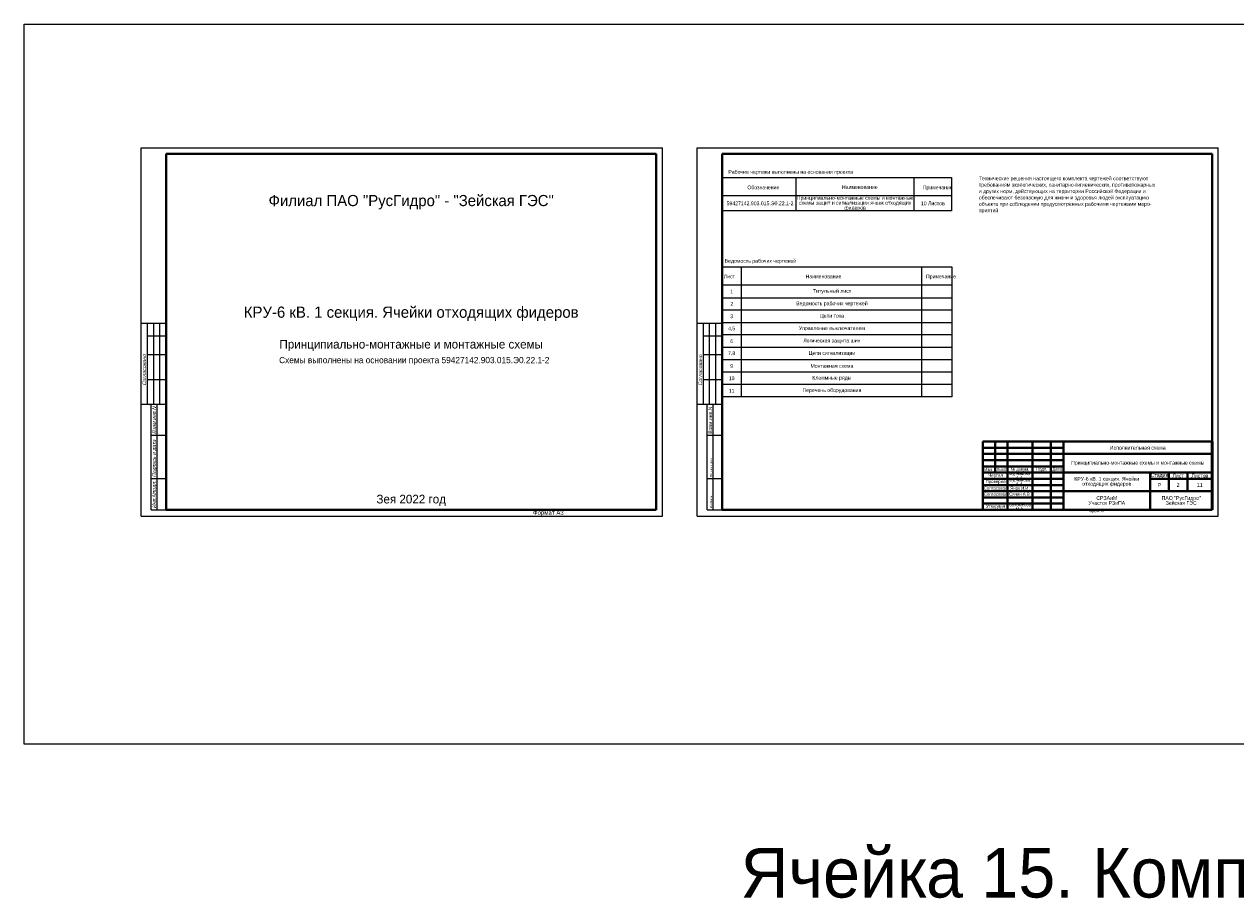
# Model space of a CAD drawing. Header units: millimetres. Extents: x 7700 to 12777, y -2533 to 2568.
# Tile 43 of 74: x 7702 to 8679, y 1171 to 1876. Entities that reach past the tile are written whole.
import ezdxf

# ---------------------------------------------------------------- set-up
doc = ezdxf.new("R2010")
doc.units = ezdxf.units.MM
doc.layers.add('основная 0.5', color=7, linetype='Continuous', lineweight=50)
doc.layers.add('тонкая 0.25', color=7, linetype='Continuous', lineweight=25)
doc.styles.add('SIMPLEX', font='txt', dxfattribs={"height": 5})
doc.styles.get("Standard").update_dxf_attribs({"font": 'arial.ttf'})

msp = doc.modelspace()

# ---------------------------------------------------------------- linework, layer by layer
for p, q in [((7796.32, 1479.18), (7796.32, 1776.23)), ((7796.32, 1776.23), (8216.33, 1776.23)), ((7796.32, 1479.18), (7796.32, 1776.23)), ((8216.33, 1479.18), (8216.33, 1776.23)), ((8216.33, 1479.18), (8216.33, 1776.23)), ((8244.44, 1479.18), (8244.44, 1776.23)), ((8244.44, 1776.23), (8664.45, 1776.23)), ((8244.44, 1479.18), (8244.44, 1776.23)), ((8664.45, 1479.18), (8664.45, 1776.23)), ((8664.45, 1479.18), (8664.45, 1776.23)), ((7816.32, 1634.41), (7796.32, 1634.41)), ((7801.32, 1569.41), (7801.32, 1634.41)), ((7806.32, 1569.41), (7806.32, 1634.41)), ((7811.32, 1569.41), (7811.32, 1634.41)), ((8264.44, 1634.41), (8244.44, 1634.41)), ((8249.44, 1569.41), (8249.44, 1634.41)), ((8254.44, 1569.41), (8254.44, 1634.41)), ((8259.44, 1569.41), (8259.44, 1634.41)), ((7801.32, 1624.41), (7816.32, 1624.41)), ((8249.44, 1624.41), (8264.44, 1624.41)), ((7801.32, 1609.41), (7816.32, 1609.41)), ((8249.44, 1609.41), (8264.44, 1609.41)), ((7801.32, 1589.41), (7816.32, 1589.41)), ((8249.44, 1589.41), (8264.44, 1589.41)), ((7796.32, 1569.41), (7816.32, 1569.41)), ((7804.32, 1484.23), (7804.32, 1569.41)), ((7809.19, 1484.23), (7809.19, 1569.41)), ((8244.44, 1569.41), (8264.44, 1569.41)), ((8252.44, 1484.23), (8252.44, 1569.41)), ((8257.31, 1484.23), (8257.31, 1569.41)), ((7804.32, 1544.41), (7816.32, 1544.41)), ((8252.44, 1544.41), (8264.44, 1544.41)), ((7804.32, 1509.41), (7816.32, 1509.41)), ((8252.44, 1509.41), (8264.44, 1509.41)), ((7796.32, 1479.18), (8216.33, 1479.18)), ((7804.32, 1484.23), (7816.32, 1484.23)), ((8244.44, 1479.18), (8664.45, 1479.18)), ((8252.44, 1484.23), (8264.44, 1484.23))]:
    msp.add_line(p, q)
at = {"lineweight": 40}
for p, q in [((7816.32, 1771.23), (8211.42, 1771.23)), ((8211.42, 1771.23), (8211.42, 1484.23)), ((8264.44, 1771.23), (8659.53, 1771.23)), ((8659.53, 1771.23), (8659.53, 1484.23)), ((8474.53, 1519.23), (8539.53, 1519.23)), ((8474.53, 1509.22), (8539.53, 1509.22)), ((8474.53, 1504.22), (8539.53, 1504.22)), ((8474.53, 1499.22), (8539.53, 1499.22)), ((8474.53, 1494.22), (8539.53, 1494.22)), ((8474.53, 1489.22), (8539.53, 1489.22)), ((7816.32, 1484.23), (8211.42, 1484.23)), ((8264.44, 1484.23), (8659.53, 1484.23))]:
    msp.add_line(p, q, dxfattribs=at)
at = {"linetype": 'Continuous', "lineweight": 40}
for p, q in [((7816.32, 1771.23), (7816.32, 1484.23)), ((8264.44, 1771.23), (8264.44, 1484.23))]:
    msp.add_line(p, q, dxfattribs=at)
at = {"linetype": 'Continuous'}
for p, q in [((8264.45, 1752.32), (8449.45, 1752.32)), ((8324.17, 1725.32), (8324.17, 1752.32)), ((8419.19, 1725.32), (8419.19, 1752.32)), ((8449.45, 1752.32), (8449.45, 1725.32)), ((8449.45, 1737.32), (8264.45, 1737.32)), ((8449.45, 1725.32), (8264.45, 1725.32)), ((8264.7, 1680.24), (8449.7, 1680.24)), ((8279.87, 1680.24), (8279.87, 1575.24)), ((8425.15, 1680.24), (8425.15, 1575.24)), ((8425.15, 1680.24), (8425.15, 1653.23)), ((8449.7, 1680.24), (8449.7, 1575.24)), ((8449.7, 1665.24), (8264.44, 1665.24)), ((8264.7, 1655.24), (8449.7, 1655.24)), ((8449.7, 1645.24), (8264.44, 1645.24)), ((8264.44, 1635.24), (8449.7, 1635.24)), ((7816.32, 1625.24), (7816.32, 1605.24)), ((8264.44, 1625.24), (8264.44, 1605.24)), ((8449.7, 1625.24), (8264.44, 1625.24)), ((8449.7, 1615.24), (8264.44, 1615.24)), ((8449.7, 1605.24), (8264.44, 1605.24)), ((8449.7, 1595.24), (8264.44, 1595.24)), ((7816.32, 1585.24), (7816.32, 1565.24)), ((8264.44, 1585.24), (8264.44, 1565.24)), ((8449.7, 1585.24), (8264.44, 1585.24)), ((8449.7, 1575.24), (8264.44, 1575.24))]:
    msp.add_line(p, q, dxfattribs=at)
at = {"color": 2}
msp.add_lwpolyline([(7701.96, 1875.8), (12776.6, 1875.8), (12776.6, 1295.24), (7701.96, 1295.24)], close=True, dxfattribs=at)
at = {"layer": 'основная 0.5', "lineweight": 40}
for p, q in [((8211.42, 1484.23), (8211.42, 1539.23)), ((8474.53, 1539.23), (8659.53, 1539.23)), ((8474.53, 1539.23), (8474.53, 1484.23)), ((8484.53, 1514.23), (8484.53, 1539.23)), ((8494.53, 1484.23), (8494.53, 1539.23)), ((8514.53, 1484.23), (8514.53, 1539.23)), ((8529.53, 1484.23), (8529.53, 1539.23)), ((8539.53, 1484.23), (8539.53, 1539.23)), ((8539.53, 1529.23), (8659.53, 1529.23)), ((8474.53, 1519.23), (8539.53, 1519.23)), ((8474.53, 1514.23), (8659.53, 1514.23)), ((8609.53, 1484.23), (8609.53, 1514.23)), ((8624.53, 1499.23), (8624.53, 1514.23)), ((8639.53, 1499.23), (8639.53, 1514.23)), ((8609.53, 1509.23), (8659.53, 1509.23)), ((8539.53, 1499.23), (8659.53, 1499.23)), ((8026.42, 1484.23), (8211.42, 1484.23)), ((8474.53, 1484.23), (8659.53, 1484.23))]:
    msp.add_line(p, q, dxfattribs=at)
at = {"layer": 'основная 0.5', "color": 0}
msp.add_line((8659.53, 1484.23), (8659.53, 1539.23), dxfattribs=at)
at = {"layer": 'тонкая 0.25', "lineweight": 40}
for p, q in [((8474.53, 1534.23), (8539.53, 1534.23)), ((8474.53, 1529.23), (8539.53, 1529.23)), ((8474.53, 1529.23), (8539.53, 1529.23)), ((8539.53, 1524.23), (8474.53, 1524.23))]:
    msp.add_line(p, q, dxfattribs=at)

# ---------------------------------------------------------------- texts
at = {"linetype": 'Continuous', "style": 'SIMPLEX'}
for s, p in [('Рабочие чертежи выполнены на основании проекта', (8269.53, 1755.2)), ('Технические решения настоящего комплекта чертежей соответствуют', (8471.42, 1749.97)), ('требованиям экологических, санитарно-гигиенических, противопожарных', (8471.42, 1744.83)), ('Обозначение', (8284.84, 1742.73)), ('Наименование', (8361.09, 1743)), ('Примечание', (8426.22, 1742.73)), ('и других норм, действующих на территории Российской Федерации и', (8471.42, 1739.67)), ('обеспечивают безопасную для жизни и здоровья людей эксплуатацию', (8471.42, 1734.51)), ('объекта при соблюдении предусмотренных рабочими чертежами меро-', (8471.42, 1729.35)), ('приятий', (8471.42, 1724.19)), ('Ведомость рабочих чертежей ', (8266.59, 1683.45)), ('Лист', (8265.87, 1670.92)), ('Наименование', (8331.82, 1670.92)), ('Примечание', (8428.84, 1670.89))]:
    msp.add_text(s, height=3, dxfattribs=at).set_placement(p)
at = {"linetype": 'Continuous', "oblique": 20}
for s, p in [('Согласовано', (7800.19, 1584.18)), ('Взам.инв.N', (7808.19, 1545.18)), ('Подпись и дата', (7808.19, 1510.18)), ('Инв.Nподл.', (7808.19, 1485.18))]:
    msp.add_text(s, height=3, rotation=90, dxfattribs=at).set_placement(p)
at = {"linetype": 'Continuous', "style": 'SIMPLEX'}
for s, height, p in [('Согласовано', 3, (8248.35, 1584.61)), ('Взам.инв.N', 3, (8256.35, 1545.61)), ('Подпись и дата', 1.5, (8256.35, 1510.61)), ('Инв.Nподл.', 1.5, (8256.35, 1485.61))]:
    msp.add_text(s, height=height, rotation=90, dxfattribs=at).set_placement(p)
at = {"lineweight": 35, "attachment_point": 5, "line_spacing_factor": 0.8, "style": 'SIMPLEX'}
for s, insert, char_height, width in [('Филиал ПАО "РусГидро" - "Зейская ГЭС"', (8013.87, 1732.25), 9, 395.0943), ('59427142.903.015.Э0.22.1-2', (8295.03, 1731.32), 3, 58.2798), ('Принципиально-монтажные схемы и монтажные схемы защит и сигнализации ячеек отходящих фидеров', (8371.68, 1731.32), 3, 95.0224), ('10 Листов', (8434.32, 1731.32), 3, 30.2608), ('1', (8272.16, 1660.24), 3, 15.4342), ('Титульный лист', (8353.09, 1660.24), 3, 144.1196), ('2', (8272.29, 1650.24), 3, 15.1763), ('Ведомость рабочих чертежей', (8353.01, 1650.24), 3, 144.2869), ('КРУ-6 кВ. 1 секция. Ячейки отходящих фидеров', (8013.87, 1642.24), 9, 395.0943), ('3', (8272.16, 1640.24), 3, 15.4342), ('Цепи тока', (8353.02, 1640.24), 3, 144.2554), ('4,5', (8272.16, 1630.24), 3, 15.4342), ('Управление выключателем', (8352.97, 1630.24), 3, 144.3686), ('Принципиально-монтажные и монтажные схемы', (8013.87, 1616.71), 7, 395.0943), ('6', (8272.16, 1620.24), 3, 15.4342), ('Логическая защита шин', (8352.97, 1620.24), 3, 144.3686), ('7,8', (8272.16, 1610.24), 3, 15.4342), ('Цепи сигнализации', (8352.97, 1610.24), 3, 144.3686), ('\\pi-15,l20,t20;Схемы выполнены на основании проекта 59427142.903.015.Э0.22.1-2', (8013.87, 1604.21), 5, 395.0943), ('9', (8272.16, 1600.24), 3, 15.4342), ('Монтажная схема', (8352.97, 1600.24), 3, 144.3686), ('10', (8272.16, 1590.24), 3, 15.4342), ('Клеммные ряды', (8352.97, 1590.24), 3, 144.3686), ('11', (8272.16, 1580.24), 3, 15.4342), ('Перечень оборудования', (8352.97, 1580.24), 3, 144.3686), ('Исполнительная схема', (8599.53, 1534.24), 3, 120), ('Стадия', (8617.03, 1511.73), 3, 15), ('КРУ-6 кВ. 1 секция. Ячейки отходящих фидеров', (8574.53, 1506.73), 3, 70), ('Р', (8617.03, 1504.23), 3, 15), ('Лист', (8632.03, 1511.73), 3, 15), ('2', (8632.03, 1504.23), 3, 15), ('Листов', (8649.53, 1511.73), 3, 20), ('11', (8649.53, 1504.23), 3, 20), ('Зея 2022 год', (8013.87, 1491.85), 7, 395.0943), ('СРЗАиМ\\PУчасток РЗиПА', (8574.53, 1491.73), 3, 70), ('ПАО "РусГидро"  \\PЗейская ГЭС', (8634.53, 1491.73), 3, 50)]:
    msp.add_mtext(s, dxfattribs=dict(at, insert=insert, char_height=char_height, width=width))
at = {"char_height": 2.5, "attachment_point": 5, "line_spacing_factor": 0.8, "style": 'SIMPLEX'}
for s, insert, width in [('Изм.', (8479.53, 1516.73), 10), ('Лист', (8489.53, 1516.78), 10), ('Бурнакова А.А.', (8504.53, 1511.76), 20), ('№ докум.', (8504.53, 1516.73), 20), ('Подп{\\fGENISO|b0|i1|c204|p2;.}', (8522.03, 1516.79), 15), ('Дата', (8534.53, 1516.55), 10), ('Проверил', (8484.91, 1506.72), 19.2416), ('Чертил', (8484.91, 1511.72), 19.2416), ('Бурнакова А.А.', (8504.53, 1506.72), 20), ('Согласовал', (8484.91, 1501.72), 19.2416), ('Согласовал', (8484.99, 1496.86), 19.2416), ('Сячин А.В.', (8504.61, 1496.86), 20), ('Янак И.И.', (8504.53, 1501.72), 20), ('Утвердил', (8484.91, 1486.69), 19.2416), ('Сухомесов М.А.', (8504.53, 1486.69), 20)]:
    msp.add_mtext(s, dxfattribs=dict(at, insert=insert, width=width))
at = {"color": 1, "lineweight": 35, "insert": (8599.53, 1521.73), "char_height": 3, "width": 120, "attachment_point": 5, "line_spacing_factor": 0.8, "style": 'SIMPLEX'}
msp.add_mtext('\\pt36;{\\C256;Принципиально-монтажные схемы и монтажные схемы}', dxfattribs=at)
at = {"lineweight": 30, "insert": (8112.01, 1483.7), "char_height": 3.5, "attachment_point": 1}
msp.add_mtext_dynamic_manual_height_columns('Формат А3', width=45.8537, gutter_width=12.5, heights=[0], dxfattribs=at)
at = {"lineweight": 30, "insert": (8560.13, 1483.7), "char_height": 1.6, "attachment_point": 1, "style": 'SIMPLEX'}
msp.add_mtext_dynamic_manual_height_columns('{\\fGENISO|b0|i1|c204|p2;Формат А3}', width=45.8537, gutter_width=12.5, heights=[0], dxfattribs=at)
at = {"color": 3, "lineweight": 35, "insert": (8675.36, 1192.94), "char_height": 2.5, "width": 1045.6373, "attachment_point": 5, "line_spacing_factor": 0.8, "style": 'SIMPLEX'}
msp.add_mtext('\\P{\\H16x;Ячейка 15. Комплект РЗ В1-22Т}', dxfattribs=at)

doc.saveas('drawing.dxf')
